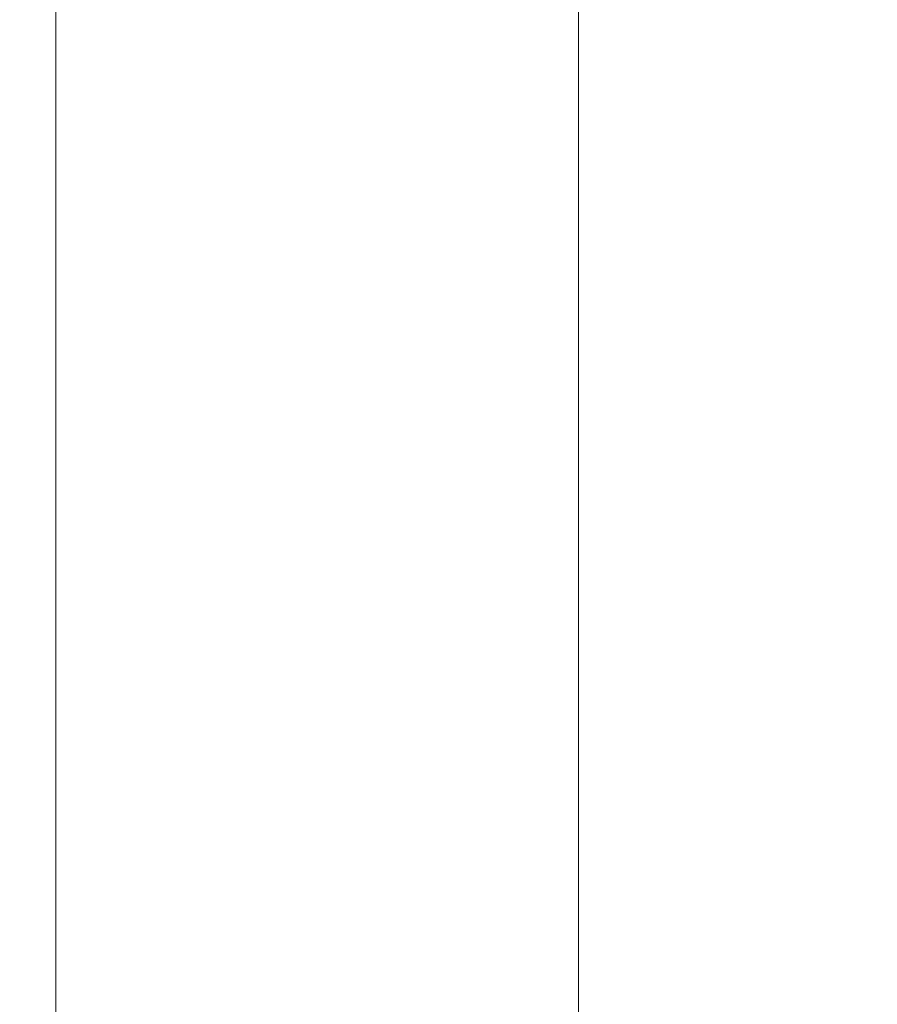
# Model space of a CAD drawing. Header units: inches. Extents: x 1352 to 2050, y -1711 to -1289.
# Tile 202 of 256: x 1802.255 to 1802.567, y -1515.659 to -1515.3. Entities that reach past the tile are written whole.
import ezdxf

# ---------------------------------------------------------------- set-up
doc = ezdxf.new("R2010")
doc.units = ezdxf.units.IN
doc.header["$MEASUREMENT"] = 0
doc.layers.add('图层 1', color=7, linetype='Continuous')

# ---------------------------------------------------------------- blocks, each defined once
blk = doc.blocks.new('block 16')
at = {"layer": '图层 1', "lineweight": 0}
for points, knots in [([(1802.31548, -1519.43732), (1802.31548, -1519.43732), (1835.67055, -1500.05521), (1835.67055, -1500.05521), (1835.67055, -1500.05521), (1835.67055, -1499.39013), (1835.67055, -1499.39013), (1835.67055, -1499.33794), (1835.71362, -1499.29556), (1835.76598, -1499.29556), (1835.818, -1499.29556), (1835.86072, -1499.33794), (1835.86072, -1499.39013), (1835.86072, -1499.39013), (1835.86072, -1500.10981), (1835.86072, -1500.10981), (1835.86072, -1500.14375), (1835.84281, -1500.17475), (1835.81352, -1500.19198), (1835.81352, -1500.19198), (1802.41057, -1519.6013), (1802.41057, -1519.6013), (1802.36509, -1519.62817), (1802.30722, -1519.61302), (1802.28103, -1519.56754), (1802.25485, -1519.52206), (1802.27001, -1519.46419), (1802.31548, -1519.43732)], [0, 0, 0, 0, 1, 1, 1, 2, 2, 2, 3, 3, 3, 4, 4, 4, 5, 5, 5, 6, 6, 6, 7, 7, 7, 8, 8, 8, 9, 9, 9, 9]), ([(1802.31548, -1519.39528), (1802.31548, -1519.39528), (1835.71775, -1499.9646), (1835.71775, -1499.9646), (1835.76323, -1499.93807), (1835.8211, -1499.95358), (1835.84763, -1499.99871), (1835.87416, -1500.04384), (1835.859, -1500.10206), (1835.81352, -1500.12859), (1835.81352, -1500.12859), (1802.41057, -1519.55962), (1802.41057, -1519.55962), (1802.36509, -1519.58545), (1802.30722, -1519.5703), (1802.28103, -1519.52482), (1802.25485, -1519.48003), (1802.27001, -1519.42216), (1802.31548, -1519.39528)], [0, 0, 0, 0, 1, 1, 1, 2, 2, 2, 3, 3, 3, 4, 4, 4, 5, 5, 5, 6, 6, 6, 6]), ([(1802.45811, -1507.15831), (1802.45811, -1507.15831), (1802.45811, -1519.47762), (1802.45811, -1519.47762), (1802.45811, -1519.52999), (1802.41539, -1519.57236), (1802.36268, -1519.57236), (1802.31066, -1519.57236), (1802.26794, -1519.52999), (1802.26794, -1519.47762), (1802.26794, -1519.47762), (1802.26794, -1507.15831), (1802.26794, -1507.15831), (1802.26794, -1507.10594), (1802.31066, -1507.06322), (1802.36268, -1507.06322), (1802.41539, -1507.06322), (1802.45811, -1507.10594), (1802.45811, -1507.15831)], [0, 0, 0, 0, 1, 1, 1, 2, 2, 2, 3, 3, 3, 4, 4, 4, 5, 5, 5, 6, 6, 6, 6])]:
    blk.add_open_spline(points, degree=3, knots=knots, dxfattribs=at)
blk = doc.blocks.new('block 9')
at = {"layer": '图层 1'}
blk.add_blockref('block 16', (0, 0), dxfattribs=at)
blk = doc.blocks.new('block 2')
at = {"layer": '图层 1'}
blk.add_blockref('block 9', (0, 0), dxfattribs=at)

msp = doc.modelspace()

# ---------------------------------------------------------------- block references
at = {"layer": '图层 1'}
msp.add_blockref('block 2', (0, 0), dxfattribs=at)

doc.saveas('drawing.dxf')
